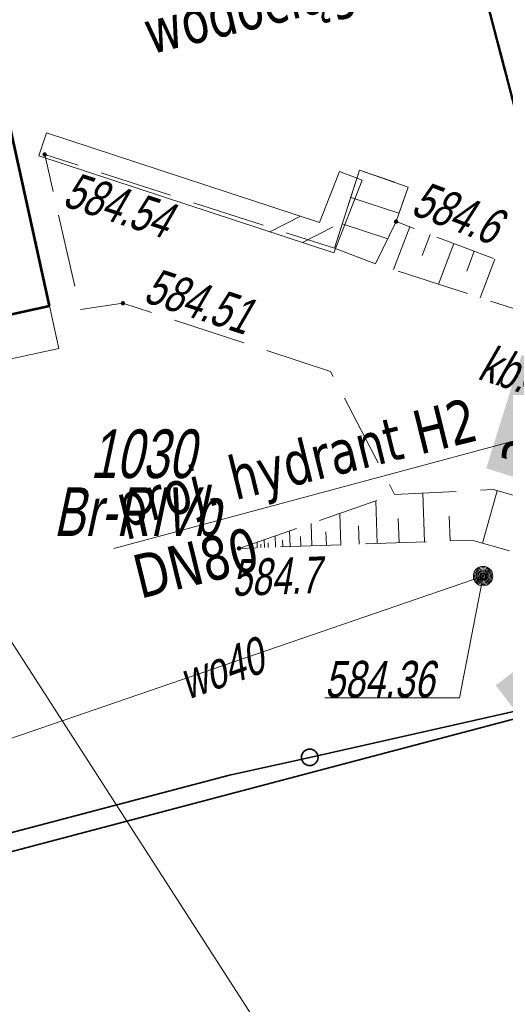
# Model space of a CAD drawing. Header units: metres. Extents: x 7403618 to 7449367, y 5479833 to 5516047.
# Tile 8 of 72: x 7448957 to 7448967, y 5479892 to 5479912. Entities that reach past the tile are written whole.
import ezdxf

# ---------------------------------------------------------------- set-up
doc = ezdxf.new("R2010")
doc.units = ezdxf.units.M
doc.header["$MEASUREMENT"] = 0
for name, pattern in [('0.5_0.5', [1, 0.5, -0.5]), ('1_OTKC', [1.5, 1, -0.5]), ('1_OTOO', [0]), ('3_SUKP', [0]), ('3_SUWP', [0]), ('BUBZ01-500', [1.75, 1.25, -0.5]), ('GUK', [2, 1.5, -0.5]), ('KTJZ01-500', [2, 1.5, -0.5])]:
    doc.linetypes.add(name, pattern=pattern)
doc.layers.get('0').update_dxf_attribs({"linetype": 'CONTINUOUS', "lineweight": 9})
doc.layers.get('Defpoints').update_dxf_attribs({"linetype": 'CONTINUOUS'})
for name, color, linetype, lineweight in [('BUBZ01', 7, 'CONTINUOUS', 15), ('BUBZ01_1', 7, 'CONTINUOUS', 15), ('BUIB02_01', 7, 'CONTINUOUS', 0), ('E_Dzialki', 114, 'CONTINUOUS', 35), ('E_Kontury', 3, 'GUK', 18), ('E_Numery_dzialek', 114, 'CONTINUOUS', 15), ('E_Numery_konturow', 3, 'CONTINUOUS', 15), ('EGBB_L_1', 5, 'CONTINUOUS', 53), ('KTJZ01', 7, 'CONTINUOUS', 15), ('KTOK06', 7, 'CONTINUOUS', 0), ('mdcp', 253, 'CONTINUOUS', 5), ('OTK_L_2', 7, '1_OTKC', 18), ('OTO_L_0', 7, '1_OTOO', 35), ('RTPW01', 7, 'CONTINUOUS', 15), ('RTPW02', 7, 'CONTINUOUS', 15), ('SUKP_L_0', 34, '3_SUKP', 18), ('SUW_T_5', 5, 'CONTINUOUS', 13), ('SUWP_E_T_0', 5, 'CONTINUOUS', 0), ('SUWP_L_0', 5, '3_SUWP', 18), ('SUWR_T_0', 5, 'CONTINUOUS', 13), ('wodociag_proj', 150, 'CONTINUOUS', 25), ('Wymiary', 5, 'CONTINUOUS', 13)]:
    doc.layers.add(name, color=color, linetype=linetype, lineweight=lineweight)
doc.styles.get("Standard").update_dxf_attribs({"font": 'verdana.ttf', "width": 0.75})
doc.styles.add('Style-WORKING_1250 I 0.20944', font='WORKING_1250.shx', dxfattribs={"oblique": 12})
doc.dimstyles.new('RZUT', dxfattribs={"dimscale": 0.35, "dimtxt": 2.5, "dimasz": 2.5, "dimexe": 1.25, "dimexo": 0.625, "dimgap": 1, "dimtad": 1, "dimzin": 1, "dimtxsty": 'Standard', "dimblk": 'OBLIQUE', "dimcen": 2.5, "dimadec": 0, "dimazin": 0, "dimtfac": 1, "dimtmove": 0, "dimatfit": 3, "dimfxl": 1, "dimtfill": 2, "dimtfillclr": 256, "dimarcsym": 0})

# ---------------------------------------------------------------- blocks, each defined once
blk = doc.blocks.new('4_SUWW_1')
at = {"layer": 'SUW_T_5', "linetype": 'Continuous', "lineweight": 13}
for radius in [2, 1.75, 1.5, 1.25, 1, 0.75, 0.5, 0.25, 0.0715]:
    blk.add_circle((0, 0), radius, dxfattribs=at)
blk = doc.blocks.new('4_SUPS_2')
at = {"layer": 'SUWR_T_0', "linetype": 'Continuous', "lineweight": 13}
blk.add_circle((0, 0), 0.625, dxfattribs=at)
blk = doc.blocks.new('RTPW02_1')
at = {"linetype": 'ByBlock', "lineweight": -2}
h = blk.add_hatch(color=0, dxfattribs=at)
edge = h.paths.add_edge_path()
edge.add_arc((0, 0), 0.045, 0, 360)
blk = doc.blocks.new('RTPW01')
at = {"linetype": 'ByBlock', "lineweight": -2}
h = blk.add_hatch(color=0, dxfattribs=at)
edge = h.paths.add_edge_path()
edge.add_arc((0, 0), 0.045, 0, 360)
blk = doc.blocks.new('MDCP_borek')
at = {"layer": 'BUBZ01', "color": 252, "linetype": 'BUBZ01-500', "lineweight": 13, "true_color": 0x939598}
blk.add_line((30.203, -82.713), (33.403, -81.603), dxfattribs=at)
blk.add_line((30.203, -82.713), (33.403, -81.603), dxfattribs=at)
at = {"layer": 'BUBZ01', "color": 252, "linetype": 'BUBZ01-500', "lineweight": 13, "true_color": 0x939598, "flags": 128}
for points in [[(28.006, -50.595), (34.683, -57.433), (35.693, -65.633), (37.143, -77.403), (33.433, -75.993)], [(28.006, -50.595), (34.683, -57.433), (35.693, -65.633), (37.143, -77.403), (33.433, -75.993)], [(40.043, -89.493), (39.023, -85.353), (37.873, -83.363), (34.993, -82.543), (30.203, -82.713)], [(40.043, -89.493), (39.023, -85.353), (37.873, -83.363), (34.993, -82.543), (30.203, -82.713)]]:
    blk.add_lwpolyline(points, dxfattribs=at)
at = {"layer": 'BUBZ01_1', "color": 252, "linetype": 'Continuous', "lineweight": 13, "true_color": 0x939598}
for p, q in [((33.378, -76.981), (33.713, -76.1)), ((33.378, -76.981), (33.713, -76.1)), ((33.969, -76.69), (34.133, -76.259)), ((33.969, -76.69), (34.133, -76.259)), ((34.305, -77.282), (34.623, -76.445)), ((34.305, -77.282), (34.623, -76.445)), ((34.888, -77.013), (35.043, -76.605)), ((34.888, -77.013), (35.043, -76.605)), ((35.161, -77.559), (35.463, -76.765)), ((35.161, -77.559), (35.463, -76.765)), ((33.984, -81.574), (34.02, -82.578)), ((33.984, -81.574), (34.02, -82.578)), ((35.516, -81.527), (35.209, -82.605)), ((35.516, -81.527), (35.209, -82.605)), ((33.016, -81.737), (33.047, -82.612)), ((33.016, -81.737), (33.047, -82.612)), ((32.275, -81.994), (32.298, -82.639)), ((32.275, -81.994), (32.298, -82.639)), ((33.478, -82.098), (33.496, -82.596)), ((33.478, -82.098), (33.496, -82.596)), ((34.526, -82.054), (34.544, -82.559)), ((34.526, -82.054), (34.544, -82.559)), ((31.239, -82.354), (31.251, -82.676)), ((31.239, -82.354), (31.251, -82.676)), ((31.683, -82.2), (31.7, -82.66)), ((31.683, -82.2), (31.7, -82.66)), ((31.989, -82.373), (31.999, -82.649)), ((31.989, -82.373), (31.999, -82.649)), ((32.659, -82.246), (32.673, -82.625)), ((32.659, -82.246), (32.673, -82.625)), ((30.573, -82.585), (30.577, -82.7)), ((30.573, -82.585), (30.577, -82.7)), ((30.721, -82.533), (30.727, -82.695)), ((30.721, -82.533), (30.727, -82.695)), ((30.798, -82.6), (30.801, -82.692)), ((30.798, -82.6), (30.801, -82.692)), ((30.943, -82.456), (30.951, -82.687)), ((30.943, -82.456), (30.951, -82.687)), ((31.096, -82.543), (31.101, -82.681)), ((31.096, -82.543), (31.101, -82.681)), ((31.468, -82.472), (31.475, -82.668)), ((31.468, -82.472), (31.475, -82.668)), ((30.649, -82.628), (30.652, -82.697)), ((30.649, -82.628), (30.652, -82.697))]:
    blk.add_line(p, q, dxfattribs=at)
at = {"layer": 'BUIB02_01', "color": 252, "linetype": 'Continuous', "lineweight": 13, "true_color": 0x939598}
for p, q in [((26.085, -74.641), (26.241, -74.166)), ((26.085, -74.641), (26.241, -74.166)), ((32.735, -75.145), (32.27, -74.962)), ((32.735, -75.145), (32.27, -74.962)), ((30.835, -76.202), (31.466, -75.883)), ((30.835, -76.202), (31.466, -75.883)), ((31.506, -76.423), (32.137, -76.104)), ((31.506, -76.423), (32.137, -76.104))]:
    blk.add_line(p, q, dxfattribs=at)
at = {"layer": 'BUIB02_01', "color": 252, "linetype": 'Continuous', "lineweight": 13, "true_color": 0x939598, "flags": 128}
for points in [[(26.241, -74.166), (31.857, -76.012), (32.27, -74.962)], [(26.241, -74.166), (31.857, -76.012), (32.27, -74.962)], [(26.085, -74.641), (32.149, -76.634), (32.735, -75.145)], [(26.085, -74.641), (32.149, -76.634), (32.735, -75.145)]]:
    blk.add_lwpolyline(points, dxfattribs=at)
at = {"layer": 'E_Dzialki', "lineweight": 35}
for p, q in [((38.913, -85.413), (33.043, -62.713)), ((38.913, -85.413), (33.043, -62.713)), ((21.179, -90.096), (38.913, -85.413)), ((21.179, -90.096), (38.913, -85.413))]:
    blk.add_line(p, q, dxfattribs=at)
at = {"layer": 'E_Kontury', "lineweight": 13}
for q in [(33.043, -62.713), (33.043, -62.713), (21.179, -90.096), (21.179, -90.096)]:
    blk.add_line((38.913, -85.413), q, dxfattribs=at)
at = {"layer": 'EGBB_L_1', "color": 252, "linetype": 'Continuous', "true_color": 0x939598}
for p, q in [((26.303, -77.723), (24.363, -68.943)), ((26.303, -77.723), (24.363, -68.943)), ((18.219, -79.511), (26.303, -77.723)), ((18.219, -79.511), (26.303, -77.723))]:
    blk.add_line(p, q, dxfattribs=at)
at = {"layer": 'KTJZ01', "color": 252, "linetype": 'KTJZ01-500', "lineweight": 13, "true_color": 0x939598, "flags": 128}
blk.add_lwpolyline([(40.473, -82.923), (38.973, -82.523), (35.433, -81.503), (33.403, -81.603), (32.083, -79.073), (27.813, -77.673), (26.933, -77.803), (26.203, -74.613), (32.163, -76.543), (32.683, -74.933), (33.683, -75.283), (33.433, -75.993), (33.013, -76.863), (39.463, -78.953)], dxfattribs=at)
blk.add_lwpolyline([(40.473, -82.923), (38.973, -82.523), (35.433, -81.503), (33.403, -81.603), (32.083, -79.073), (27.813, -77.673), (26.933, -77.803), (26.203, -74.613), (32.163, -76.543), (32.683, -74.933), (33.683, -75.283), (33.433, -75.993), (33.013, -76.863), (39.463, -78.953)], dxfattribs=at)
at = {"layer": 'KTOK06', "color": 252, "linetype": 'Continuous', "lineweight": 13, "true_color": 0x939598}
for p, q in [((32.5, -75.5), (33.493, -75.821)), ((32.5, -75.5), (33.493, -75.821)), ((32.325, -76.042), (33.263, -76.345)), ((32.325, -76.042), (33.263, -76.345))]:
    blk.add_line(p, q, dxfattribs=at)
at = {"layer": 'KTOK06', "color": 252, "linetype": 'Continuous', "lineweight": 13, "true_color": 0x939598, "flags": 128}
blk.add_lwpolyline([(32.163, -76.543), (32.683, -74.933), (33.683, -75.283), (33.433, -75.993), (33.013, -76.863), (32.163, -76.543)], close=True, dxfattribs=at)
blk.add_lwpolyline([(32.163, -76.543), (32.683, -74.933), (33.683, -75.283), (33.433, -75.993), (33.013, -76.863), (32.163, -76.543)], close=True, dxfattribs=at)
at = {"layer": 'OTK_L_2', "color": 252, "linetype": '1_OTKC', "lineweight": 13, "true_color": 0x939598}
for p, q in [((18.219, -79.511), (26.303, -77.723)), ((18.219, -79.511), (26.303, -77.723)), ((26.303, -77.723), (26.493, -78.603)), ((26.303, -77.723), (26.493, -78.603)), ((26.493, -78.603), (18.447, -80.328)), ((26.493, -78.603), (18.447, -80.328))]:
    blk.add_line(p, q, dxfattribs=at)
at = {"layer": 'OTO_L_0', "color": 252, "true_color": 0x939598}
for p, q in [((39.023, -85.353), (31.657, -87.01)), ((39.023, -85.353), (31.657, -87.01)), ((31.657, -87.01), (30.003, -87.373)), ((31.657, -87.01), (30.003, -87.373)), ((30.003, -87.373), (22.752, -89.292)), ((30.003, -87.373), (22.752, -89.292))]:
    blk.add_line(p, q, dxfattribs=at)
blk.add_circle((31.657, -87.01), 0.17, dxfattribs=at)
blk.add_circle((31.657, -87.01), 0.17, dxfattribs=at)
at = {"layer": 'SUKP_L_0', "linetype": 'Continuous', "lineweight": 13}
blk.add_line((24.523, -83.093), (30.523, -92.403), dxfattribs=at)
blk.add_line((24.523, -83.093), (30.523, -92.403), dxfattribs=at)
at = {"layer": 'SUWP_L_0', "linetype": 'Continuous', "lineweight": 13}
blk.add_line((20.671, -88.28), (35.223, -83.283), dxfattribs=at)
blk.add_line((20.671, -88.28), (35.223, -83.283), dxfattribs=at)
at = {"layer": 'SUWR_T_0', "linetype": 'Continuous', "lineweight": 13}
for p in [(35.223, -83.283), (35.223, -83.283), (31.967, -85.787), (31.967, -85.787)]:
    blk.add_line(p, (34.736, -85.787), dxfattribs=at)
at = {"layer": 'RTPW01', "color": 252, "linetype": 'Continuous', "lineweight": 13, "true_color": 0x939598}
for p in [(33.433, -75.993), (33.433, -75.993), (30.203, -82.713), (30.203, -82.713)]:
    blk.add_blockref('RTPW01', p, dxfattribs=at)
at = {"layer": 'RTPW02', "color": 252, "linetype": 'Continuous', "lineweight": 13, "true_color": 0x939598}
for p in [(26.203, -74.613), (26.203, -74.613), (27.813, -77.673), (27.813, -77.673)]:
    blk.add_blockref('RTPW02_1', p, dxfattribs=at)
at = {"layer": 'SUW_T_5', "linetype": 'Continuous', "lineweight": 13, "xscale": 0.1, "yscale": 0.1, "zscale": 0.1}
blk.add_blockref('4_SUWW_1', (35.223, -83.283), dxfattribs=at)
blk.add_blockref('4_SUWW_1', (35.223, -83.283), dxfattribs=at)
at = {"layer": 'SUWR_T_0', "linetype": 'Continuous', "lineweight": 13, "xscale": 0.1, "yscale": 0.1, "zscale": 0.1}
blk.add_blockref('4_SUPS_2', (35.223, -83.283), dxfattribs=at)
blk.add_blockref('4_SUPS_2', (35.223, -83.283), dxfattribs=at)
at = {"layer": 'E_Numery_dzialek', "lineweight": 35, "insert": (27.142, -81.282), "char_height": 1, "attachment_point": 7, "line_spacing_factor": 0.6}
blk.add_mtext('\\FWORKING_1250;\\Q12;\\H1x;\\W0.72;1030', dxfattribs=at)
blk.add_mtext('\\FWORKING_1250;\\Q12;\\H1x;\\W0.72;1030', dxfattribs=at)
at = {"layer": 'E_Numery_konturow', "lineweight": 13, "insert": (26.384, -82.473), "char_height": 1, "attachment_point": 7, "line_spacing_factor": 0.6}
blk.add_mtext('\\FWORKING_1250;\\Q12;\\H1x;\\W0.72;Br-RIVb', dxfattribs=at)
blk.add_mtext('\\FWORKING_1250;\\Q12;\\H1x;\\W0.72;Br-RIVb', dxfattribs=at)
at = {"layer": 'KTJZ01', "color": 252, "linetype": 'Continuous', "lineweight": 13, "true_color": 0x939598, "style": 'Style-WORKING_1250 I 0.20944', "oblique": 12, "width": 0.725}
blk.add_text('kb.', height=0.75, rotation=342.0461, dxfattribs=at).set_placement((35.086, -79.223))
blk.add_text('kb.', height=0.75, rotation=342.0461, dxfattribs=at).set_placement((35.086, -79.223))
at = {"layer": 'RTPW01', "color": 252, "linetype": 'Continuous', "lineweight": 13, "true_color": 0x939598, "style": 'Style-WORKING_1250 I 0.20944', "oblique": 12, "width": 0.725}
for s, rotation, p in [('584.6', 339.1905, (33.712, -75.834)), ('584.6', 339.1905, (33.712, -75.834)), ('584.7', 2.0326, (30.064, -83.693)), ('584.7', 2.0326, (30.064, -83.693))]:
    blk.add_text(s, height=0.75, rotation=rotation, dxfattribs=at).set_placement(p)
at = {"layer": 'RTPW02', "color": 252, "linetype": 'Continuous', "lineweight": 13, "true_color": 0x939598, "style": 'Style-WORKING_1250 I 0.20944', "oblique": 12, "width": 0.725}
for s, rotation, p in [('584.54', 342.0567, (26.546, -75.663)), ('584.54', 342.0567, (26.546, -75.663)), ('584.51', 341.8473, (28.207, -77.633)), ('584.51', 341.8473, (28.207, -77.633))]:
    blk.add_text(s, height=0.75, rotation=rotation, dxfattribs=at).set_placement(p)
at = {"layer": 'SUWP_E_T_0', "lineweight": 13, "insert": (29.838, -85.187), "char_height": 0.75, "attachment_point": 5, "rotation": 19.67, "line_spacing_factor": 0.6}
blk.add_mtext('\\FWORKING_1250;\\Q12;\\H1x;\\W0.733333;wo40', dxfattribs=at)
blk.add_mtext('\\FWORKING_1250;\\Q12;\\H1x;\\W0.733333;wo40', dxfattribs=at)
at = {"layer": 'SUWR_T_0', "lineweight": 13, "insert": (31.967, -85.787), "char_height": 0.75, "attachment_point": 7, "line_spacing_factor": 0.6}
blk.add_mtext('\\FWORKING_1250;\\Q12;\\H1x;\\W0.733333;584.36', dxfattribs=at)
blk.add_mtext('\\FWORKING_1250;\\Q12;\\H1x;\\W0.733333;584.36', dxfattribs=at)
blk = doc.blocks.new('Dzialki_Borek')
at = {"layer": 'E_Dzialki', "lineweight": 35}
for p, q in [((-11.359, -39.079), (-17.229, -16.379)), ((-29.093, -43.762), (-11.359, -39.079))]:
    blk.add_line(p, q, dxfattribs=at)
at = {"layer": 'E_Numery_dzialek', "lineweight": 35, "insert": (-23.13, -34.948), "char_height": 1, "attachment_point": 7, "line_spacing_factor": 0.6}
blk.add_mtext('\\FWORKING_1250;\\Q12;\\H1x;\\W0.72;1030', dxfattribs=at)
blk = doc.blocks.new('*D40')
at = {"layer": 'Defpoints', "color": 0, "transparency": 16777216}
for p in [(7448972.156, 5479900.276), (7448968.985, 5479897.837)]:
    blk.add_point(p, dxfattribs=at)
at = {"layer": 'Wymiary', "color": 0, "lineweight": -2, "transparency": 16777216}
blk.add_line((7448967.831, 5479896.95), (7448971.047, 5479899.422), dxfattribs=at)
at = {"layer": 'Wymiary', "color": 0, "transparency": 16777216}
blk.add_solid([(7448970.904, 5479899.607), (7448971.189, 5479899.237), (7448972.156, 5479900.276)], dxfattribs=at)
at = {"layer": 'Wymiary', "color": 0, "transparency": 16777216, "insert": (7448968.332, 5479898.477), "char_height": 0.875, "attachment_point": 5, "rotation": 37.5576, "bg_fill": 1, "box_fill_scale": 1.25, "bg_fill_color": 256, "bg_fill_true_color": 16448250, "bg_fill_transparency": 0}
blk.add_mtext('R4,0', dxfattribs=at)
blk = doc.blocks.new('_Oblique')
at = {"color": 0, "linetype": 'ByBlock', "lineweight": -2}
blk.add_line((-0.5, -0.5), (0.5, 0.5), dxfattribs=at)
blk = doc.blocks.new('*D49')
at = {"layer": 'Defpoints', "color": 0, "transparency": 16777216}
for p in [(7448969.153, 5479905.119), (7448970.325, 5479904.753), (7448969.43, 5479901.889)]:
    blk.add_point(p, dxfattribs=at)
at = {"layer": 'Wymiary', "color": 0, "lineweight": -2, "transparency": 16777216}
for p, q in [((7448968.258, 5479902.255), (7448969.153, 5479905.119)), ((7448970.116, 5479904.818), (7448968.735, 5479905.249)), ((7448969.222, 5479901.954), (7448967.84, 5479902.386))]:
    blk.add_line(p, q, dxfattribs=at)
at = {"layer": 'Wymiary', "color": 0, "lineweight": -2, "transparency": 16777216, "xscale": 0.875, "yscale": 0.875, "zscale": 0.875}
for p, rotation in [((7448969.153, 5479905.119), 72.64967002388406), ((7448968.258, 5479902.255), 252.6496700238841)]:
    blk.add_blockref('_Oblique', p, dxfattribs=dict(at, rotation=rotation))
at = {"layer": 'Wymiary', "color": 0, "transparency": 16777216, "insert": (7448967.762, 5479903.704), "char_height": 0.875, "attachment_point": 5, "rotation": 72.6497, "bg_fill": 1, "box_fill_scale": 1.25, "bg_fill_color": 256, "bg_fill_true_color": 16448250, "bg_fill_transparency": 0}
blk.add_mtext('3,00', dxfattribs=at)
blk = doc.blocks.new('*D191')
at = {"layer": 'Defpoints', "color": 0, "transparency": 16777216}
for p in [(7448963.941, 5480132.365), (7449040.99, 5479905.069)]:
    blk.add_point(p, dxfattribs=at)
at = {"layer": 'Wymiary', "color": 0, "lineweight": -2, "transparency": 16777216}
blk.add_line((7449036.356, 5479918.741), (7449040.541, 5479906.395), dxfattribs=at)
at = {"layer": 'Wymiary', "color": 0, "transparency": 16777216}
blk.add_solid([(7449040.762, 5479906.47), (7449040.32, 5479906.32), (7449040.99, 5479905.069)], dxfattribs=at)
at = {"layer": 'Wymiary', "color": 0, "transparency": 16777216, "insert": (7449037.824, 5479917.231), "char_height": 0.875, "attachment_point": 5, "rotation": 288.7257, "bg_fill": 1, "box_fill_scale": 1.25, "bg_fill_color": 256, "bg_fill_true_color": 16448250, "bg_fill_transparency": 0}
blk.add_mtext('R240,0', dxfattribs=at)
blk = doc.blocks.new('pas_drogowy')
at = {"layer": 'E_Dzialki', "color": 242, "linetype": '0.5_0.5', "lineweight": 50, "ltscale": 3, "true_color": 0xcd2027}
blk.add_lwpolyline([(14.73, -83.61), (10.41, -83.27), (15.73, -81.88), (12.07, -64.68), (6.1, -66.19), (4.52, -59.93), (-1.26, -35.88), (-7.13, -13.18), (-8.78, -13.44), (-9.21, -11.92), (-13.81, 4.59), (-9.21, -11.92), (-8.78, -13.44), (-7.13, -13.18), (-1.26, -35.88), (4.52, -59.93), (6.1, -66.19)], dxfattribs=at)

msp = doc.modelspace()

# ---------------------------------------------------------------- hatches: boundary and pattern name
at = {"true_color": 0xcd2027, "transparency": 33554597}
h = msp.add_hatch(dxfattribs=at)
h.set_pattern_fill('ANSI37', color=242, scale=3)
h.set_pattern_definition([(45, (0, 0), (-0.265165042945, 0.265165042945), []), (135, (0, 0), (-0.265165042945, -0.265165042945), [])])
edge = h.paths.add_edge_path()
edge.add_arc((7448967.64, 5479932.319), 0.5, -129.0981, 0.4869, ccw=False)
edge.add_line((7448967.324, 5479931.931), (7448962.107, 5479936.17))
edge.add_line((7448962.107, 5479936.17), (7448960.082, 5479933.95))
edge.add_line((7448960.082, 5479933.95), (7448966.922, 5479928.392))
edge.add_arc((7448963.768, 5479924.512), 5, 5.4964, 50.9019, ccw=False)
edge.add_line((7448968.745, 5479924.991), (7448968.14, 5479932.323))
h.paths.add_polyline_path([(7449085.864, 5479937.863), (7449083.319, 5479936.179), (7449087.626, 5479931.349), (7449087.579, 5479930.526), (7449087.521, 5479929.528), (7449087.576, 5479929.566), (7449092.956, 5479932.963), (7449090.047, 5479933.141)])
h.paths.add_polyline_path([(7448997.249, 5479897.905), (7448996.308, 5479901.65), (7448993.392, 5479900.94), (7448994.34, 5479897.173), (7448992.953, 5479894.763), (7448999.675, 5479896.454)])
edge = h.paths.add_edge_path()
edge.add_line((7449020.615, 5479907.54), (7449017.696, 5479906.833))
edge.add_line((7449017.696, 5479906.833), (7449018.757, 5479903.257))
edge.add_line((7449018.757, 5479903.257), (7449017.485, 5479900.935))
edge.add_arc((7448717.71, 5481097.568), 1233.611, 284.06402, 284.389191)
edge.add_line((7449024.271, 5479902.656), (7449021.636, 5479904.099))
edge.add_line((7449021.636, 5479904.099), (7449020.615, 5479907.54))
edge = h.paths.add_edge_path()
edge.add_line((7449057.78, 5479921.556), (7449054.666, 5479919.945))
edge.add_line((7449054.666, 5479919.945), (7449056.518, 5479915.77))
edge.add_line((7449056.518, 5479915.77), (7449055.527, 5479913.235))
edge.add_arc((7448963.898, 5480132.463), 237.606, 292.68312, 294.48054)
edge.add_line((7449062.359, 5479916.217), (7449059.712, 5479917.202))
edge.add_line((7449059.712, 5479917.202), (7449057.78, 5479921.556))
edge = h.paths.add_edge_path()
edge.add_line((7449071.35, 5479928.396), (7449068.725, 5479926.951))
edge.add_line((7449068.725, 5479926.951), (7449071.29, 5479922.501))
edge.add_line((7449071.29, 5479922.501), (7449070.684, 5479920.205))
edge.add_arc((7448951.545, 5480156.166), 264.333, 296.78958, 298.23184)
edge.add_line((7449076.585, 5479923.278), (7449073.888, 5479924.001))
edge.add_line((7449073.888, 5479924.001), (7449071.35, 5479928.396))
edge = h.paths.add_edge_path()
edge.add_line((7448982.781, 5479892.204), (7448988.651, 5479893.681))
edge.add_line((7448988.651, 5479893.681), (7448986.223, 5479895.132))
edge.add_line((7448986.223, 5479895.132), (7448985.252, 5479898.985))
edge.add_line((7448985.252, 5479898.985), (7448982.328, 5479898.315))
edge.add_line((7448982.328, 5479898.315), (7448983.314, 5479894.4))
edge.add_line((7448983.314, 5479894.4), (7448981.911, 5479892.065))
edge.add_arc((7448981.561, 5479897.053), 5, 274.0102, 284.1224)
at = {"true_color": 0x991b1e, "transparency": 33554597}
h = msp.add_hatch(dxfattribs=at)
h.set_pattern_fill('GRAVEL', color=244, scale=0.6)
h.set_pattern_definition([(228.012787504, (0.432, 0.6), (-4.80000000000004, -5.4), [0.0807216, -7.991452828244]), (184.969740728, (0.378, 0.54), (7.199999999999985, 0.60000000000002), [0.1385208, -13.713554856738]), (132.510447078, (0.24, 0.528), (6.00000000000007, -6.59999999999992), [0.0976728, -9.66961955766]), (267.273689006, (0.006, 0.378), (0.600000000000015, 12.00000000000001), [0.1261428, -12.488134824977]), (292.833654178, (0, 0.252), (-2.99999999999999, 7.20000000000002), [0.123693, -12.245623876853]), (357.273689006, (0.048, 0.138), (-12.00000000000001, 0.600000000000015), [0.1261428, -12.488134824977]), (37.6942404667, (0.174, 0.132), (-7.8, -5.999999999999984), [0.1668174, -16.51490912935]), (72.2553283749, (0.306, 0.234), (4.200000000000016, 13.2), [0.1574928, -15.591792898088]), (121.429565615, (0.354, 0.384), (-4.80000000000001, 7.79999999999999), [0.12657, -12.530443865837]), (175.236358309, (0.288, 0.492), (6.6, -0.60000000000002), [0.1444992, -7.080457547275]), (222.397437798, (0.144, 0.504), (-7.199999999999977, -6.599999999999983), [0.1868688, -18.500025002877]), (138.814074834, (0.6, 0.372), (-4.20000000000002, 3.6), [0.0637806, -6.31430688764]), (171.46923439, (0.552, 0.414), (7.8, -1.2), [0.1213422, -12.012906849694]), (225, (0.432, 0.432), (-7e-17, -0.6), [0.0848526, -0.763675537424]), (203.198590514, (0.39, 0.504), (3, 1.2), [0.0456948, -4.52376906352]), (291.801409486, (0.348, 0.486), (-0.5999999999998, 1.8), [0.0646218, -3.16647708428]), (30.9637565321, (0.372, 0.426), (1.8, 1.2), [0.1049574, -3.393613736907]), (161.565051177, (0.462, 0.48), (1.2, -0.6), [0.0758946, -1.8214719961]), (16.389540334, (0, 0.486), (5.99999999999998, 1.80000000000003), [0.10632, -10.525707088]), (70.3461759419, (0.102, 0.516), (-2.40000000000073, -6.60000000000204), [0.0891966, -8.83044464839]), (293.198590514, (0.462, 0.6), (-1.2, 3), [0.091389, -4.47807486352]), (343.610459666, (0.498, 0.516), (-5.99999999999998, 1.80000000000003), [0.10632, -10.525707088]), (339.44395478, (0, 0.114), (-3, 1.2), [0.102528, -5.02387424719]), (294.775140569, (0.096, 0.078), (-3, 6.6), [0.0859068, -8.504785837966]), (66.8014094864, (0.468, 0), (1.2, 3), [0.091389, -4.47807486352]), (17.3540246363, (0.504, 0.084), (-7.79999999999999, -2.39999999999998), [0.1005786, -9.957254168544]), (69.4439547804, (0.174, 0), (-1.2, -2.99999999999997), [0.051264, -5.07513824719]), (101.309932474, (0.432, 0), (-0.6, 2.4), [0.030594, -3.028817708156]), (165.963756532, (0.426, 0.03), (1.8, -0.6), [0.123693, -2.35017037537]), (186.009005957, (0.306, 0.06), (6.00000000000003, 0.59999999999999), [0.11463, -11.348353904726]), (303.690067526, (0.372, 0.372), (-0.6, 1.2), [0.0865332, -2.07679756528]), (353.157226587, (0.42, 0.3), (10.20000000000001, -1.20000000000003), [0.1510764, -14.956537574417]), (60.9453959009, (0.57, 0.282), (-2.4, -4.2), [0.0617736, -6.115604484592]), (90, (0.6, 0.336), (-0.6, 0.6), [0.036, -0.564]), (120.256437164, (0.294, 0.078), (2.4, -4.2), [0.0833544, -8.25211199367]), (48.0127875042, (0.252, 0.15), (4.8, 5.39999999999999), [0.1614432, -7.910731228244]), (0, (0.36, 0.27), (0.6, 0.6), [0.156, -0.444]), (325.304846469, (0.516, 0.27), (6.00000000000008, -4.1999999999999), [0.0948684, -9.391964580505]), (254.054604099, (0.594, 0.216), (-0.6, -2.4), [0.0873612, -4.28070473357]), (207.645975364, (0.57, 0.132), (-11.39999999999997, -6.00000000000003), [0.142239, -14.081684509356]), (175.42607874, (0.444, 0.066), (-7.79999999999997, 0.6), [0.1504794, -14.89744404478])])
h.paths.add_polyline_path([(7448970.299, 5479901.618), (7448969.43, 5479901.889), (7448969.578, 5479901.319), (7448970.443, 5479901.049)])
h.paths.add_polyline_path([(7448969.061, 5479920.446), (7448968.756, 5479924.856, 0.207798), (7448966.922, 5479928.392), (7448960.08, 5479933.952), (7448959.743, 5479933.581), (7448966.606, 5479928.004, -0.207798), (7448968.258, 5479924.822), (7448968.562, 5479920.412, 0.035323), (7448970.563, 5479906.158), (7448970.818, 5479905.122), (7448968.399, 5479905.878), (7448968.546, 5479905.308), (7448971.469, 5479904.395, -0.040041)])

# ---------------------------------------------------------------- linework, layer by layer
at = {"layer": 'wodociag_proj', "linetype": '0.5_0.5', "ltscale": 5}
msp.add_circle((7448975.664, 5479907.872), 75, dxfattribs=at)
at = {"layer": 'Wymiary'}
msp.add_lwpolyline([(7448975.373, 5479907.921), (7448968.332, 5479903.604), (7448959.043, 5479901.106)], dxfattribs=at)

# ---------------------------------------------------------------- block references
for name, p in [('Dzialki_Borek', (7448981.689, 5479937.489)), ('pas_drogowy', (7448971.59, 5479934.29))]:
    msp.add_blockref(name, p)
at = {"layer": 'mdcp'}
msp.add_blockref('MDCP_borek', (7448931.417, 5479983.823), dxfattribs=at)

# ---------------------------------------------------------------- texts
at = {"layer": 'Wymiary', "char_height": 0.9, "attachment_point": 1, "rotation": 13.8594}
for s, width, insert in [('proj. połączenie z istniejącym wodociągiem', 7.83505, (7448958.861, 5479915.051)), ('proj. hydrant H2 DN80', 9.55932, (7448959.011, 5479902.402))]:
    msp.add_mtext_dynamic_manual_height_columns(s, width=width, gutter_width=12.5, heights=[0], dxfattribs=dict(at, insert=insert))

# ---------------------------------------------------------------- dimensions: what is measured, and where the dimension line sits
at = {"layer": 'Wymiary'}
for center, mpoint, picture, middle in [((7448963.941, 5480132.365), (7449040.99, 5479905.069), '*D191', (7449036.966, 5479916.94)), ((7448968.985, 5479897.837), (7448972.156, 5479900.276), '*D40', (7448968.884, 5479897.759))]:
    dim = msp.add_radius_dim(center=center, mpoint=mpoint, dimstyle='RZUT', override={"dimasz": 4, "dimdec": 1, "dimsah": 1, "dimcen": 4}, dxfattribs=at)
    dim.commit()
    dim.dimension.update_dxf_attribs({"geometry": picture, "text_midpoint": middle, "dimtype": 164})
dim = msp.add_linear_dim(base=(7448969.153, 5479905.119), p1=(7448969.43, 5479901.889), p2=(7448970.325, 5479904.753), angle=72.6497, dimstyle='RZUT', dxfattribs=at)
dim.commit()
dim.dimension.update_dxf_attribs({"geometry": '*D49', "text_midpoint": (7448968.626, 5479903.434), "dimtype": 161})

doc.saveas('drawing.dxf')
